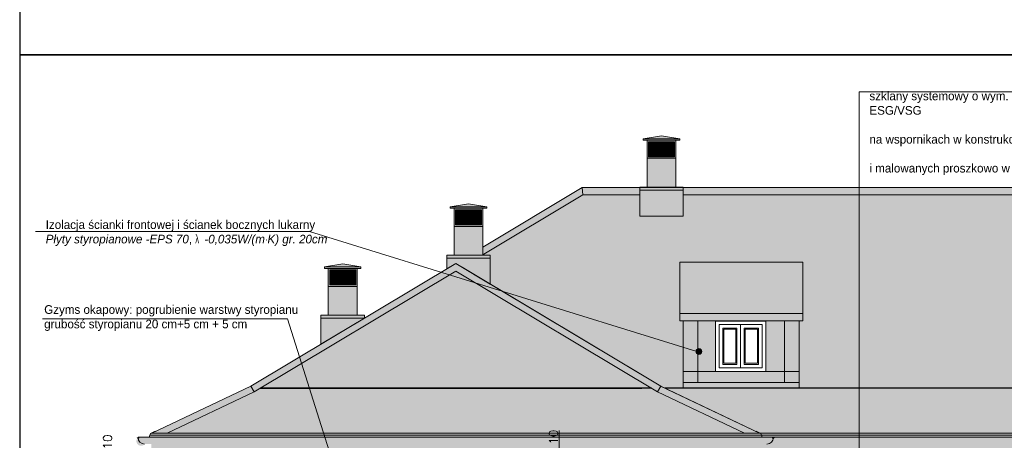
# Model space of a CAD drawing. Header units: millimetres. Extents: x -740 to 33545, y 5178 to 22494.
# Tile 20 of 250: x -740 to 622, y 12010 to 12593. Entities that reach past the tile are written whole.
import ezdxf
from ezdxf.lldxf.tags import DXFTag

# ---------------------------------------------------------------- set-up
doc = ezdxf.new("R2010")
doc.units = ezdxf.units.MM
doc.header["$MEASUREMENT"] = 0
doc.layers.get('Defpoints').update_dxf_attribs({"color": 252})
doc.layers.add('a3', color=252, linetype='Continuous', lineweight=30, plot=False)
for name, color, linetype, lineweight in [('A_l.widokowa', 252, 'Continuous', 18), ('A_linie widokowe', 252, 'Continuous', 18), ('l.przerywana', 252, 'ICAD_ISO03W100', 5), ('l.widokowa', 252, 'Continuous', 15), ('l.wypeĹ‚nien', 252, 'Continuous', 5), ('wymiarowanie', 252, 'Continuous', 9)]:
    doc.layers.add(name, color=color, linetype=linetype, lineweight=lineweight)
doc.styles.add('styl2', font='simplex.shx')
tags = doc.linetypes.add('ICAD_ISO03W100', pattern=[30, 12, -18]).pattern_tags.tags
tags[6:7] = [DXFTag(74, 4), DXFTag(75, 0), DXFTag(340, '0'), DXFTag(46, 1.0), DXFTag(50, 0.0), DXFTag(44, 0.0), DXFTag(45, 0.0)]
tags[4:5] = [DXFTag(74, 4), DXFTag(75, 0), DXFTag(340, '0'), DXFTag(46, 1.0), DXFTag(50, 0.0), DXFTag(44, 0.0), DXFTag(45, 0.0)]
doc.dimstyles.new('Skala 1-50', dxfattribs={"dimtxt": 12, "dimasz": 5, "dimexe": 1, "dimexo": 1, "dimgap": 1.5, "dimtad": 1, "dimdec": 1, "dimrnd": 0.5, "dimtxsty": 'styl2', "dimblk": 'ARCHTICK', "dimcen": 5, "dimadec": 0, "dimazin": 0, "dimtfac": 1, "dimtdec": 1, "dimtmove": 1, "dimatfit": 3, "dimldrblk": 'ARCHTICK', "dimfxl": 0, "dimlwd": -1, "dimlwe": -1, "dimarcsym": 0})
pattern_1 = [(274.9697, (15.64, 17), (-16.99985222, 204.000017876), [15.699024, -376.776457]), (180, (17, 1.36), (-17, -17), [1.36, -15.64]), (0, (0, 0), (17, 17), [4.76, -12.24]), (90, (4.76, 0), (-17, 17), [1.7, -15.3]), (270, (15.64, 1.7), (17, -17), [1.7, -15.3]), (0, (15.64, 0), (17, 17), [1.36, -15.64]), (0, (0, 1.36), (17, 17), [3.4, -13.6]), (85.0303, (3.4, 1.36), (16.99985222, 204.000017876), [15.699024, -376.776457]), (52.6961, (3.4, 2.21), (-220.999760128, -289.00018261), [4.488136, -444.32475]), (18.4349, (6.12, 5.78), (34.0000074, 16.9999729), [4.300694, -49.458015]), (341.5651, (10.2, 7.14), (-34.0000074, 16.9999729), [4.300694, -49.458015]), (307.3039, (14.28, 5.78), (220.999760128, -289.00018261), [4.488136, -444.32475]), (20.2249, (6.97, 4.59), (-186.999953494, -68.000141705), [3.442245, -340.781524]), (339.7751, (10.2, 5.78), (186.999953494, -68.000141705), [3.442245, -340.781524]), (307.4054, (13.43, 4.59), (170.000169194, -220.999871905), [3.638153, -360.177725]), (52.5946, (4.76, 1.7), (-170.000169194, -220.999871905), [3.638153, -360.177725])]

# ---------------------------------------------------------------- blocks, each defined once
blk = doc.blocks.new('_ArchTick')
at = {"color": 0, "linetype": 'ByBlock', "const_width": 0.15}
blk.add_lwpolyline([(-0.5, -0.5), (0.5, 0.5)], dxfattribs=at)
blk = doc.blocks.new('*D1934')
at = {"layer": 'Defpoints', "color": 0}
for p in [(-19.2, 11996.9), (-19.2, 11987.1), (6.5, 11987.1)]:
    blk.add_point(p, dxfattribs=at)
at = {"layer": 'wymiarowanie', "color": 0}
for p, q in [((6.5, 11996.9), (6.5, 12024.1)), ((-3.5, 11996.9), (7.5, 11996.9)), ((6.5, 11996.9), (6.5, 11987.1)), ((-3.5, 11987.1), (7.5, 11987.1))]:
    blk.add_line(p, q, dxfattribs=at)
at = {"layer": 'wymiarowanie', "color": 0, "xscale": 5, "yscale": 5, "zscale": 5}
for p, rotation in [((6.5, 11996.9), 90), ((6.5, 11987.1), 270)]:
    blk.add_blockref('_ArchTick', p, dxfattribs=dict(at, rotation=rotation))
at = {"layer": 'wymiarowanie', "color": 0, "insert": (-1.3, 12014.8), "char_height": 12, "attachment_point": 5, "rotation": 90, "style": 'styl2'}
blk.add_mtext('10', dxfattribs=at)
blk = doc.blocks.new('*D1939')
at = {"layer": 'Defpoints', "color": 0}
for p in [(-609.9, 11996.9), (-576.4, 11996.9), (-576.4, 11987.1)]:
    blk.add_point(p, dxfattribs=at)
at = {"layer": 'wymiarowanie', "color": 0}
for p, q in [((-599.9, 11996.9), (-610.9, 11996.9)), ((-609.9, 11987.1), (-609.9, 11996.9)), ((-599.9, 11987.1), (-610.9, 11987.1))]:
    blk.add_line(p, q, dxfattribs=at)
at = {"layer": 'wymiarowanie', "color": 0, "xscale": 5, "yscale": 5, "zscale": 5}
for p, rotation in [((-609.9, 11996.9), 90), ((-609.9, 11987.1), 270)]:
    blk.add_blockref('_ArchTick', p, dxfattribs=dict(at, rotation=rotation))
at = {"layer": 'wymiarowanie', "color": 0, "insert": (-618.1, 12008.2), "char_height": 12, "attachment_point": 5, "rotation": 90, "style": 'styl2'}
blk.add_mtext('10', dxfattribs=at)
blk = doc.blocks.new('kominek')
at = {"layer": 'l.wypeĹ‚nien'}
h = blk.add_hatch(dxfattribs=at)
h.set_pattern_fill('ANSI37', color=256, scale=10, style=0)
h.set_pattern_definition([(45, (0, 10), (-0.88388348, 0.88388348), []), (135, (0, 10), (-0.88388348, -0.88388348), [])])
h.paths.add_polyline_path([(4702.4, 10862.6), (4738.4, 10862.6), (4738.4, 10841.6), (4702.4, 10841.6)])
at = {"layer": 'A_l.widokowa', "color": 7}
for p, q in [((4695.1, 10866.6), (4720.4, 10870.9)), ((4745.7, 10866.6), (4720.4, 10870.9)), ((4695.1, 10866.6), (4720.4, 10866.6)), ((4745.7, 10866.6), (4720.4, 10866.6))]:
    blk.add_line(p, q, dxfattribs=at)
for points in [[(4700.4, 10864.6), (4695.1, 10864.6), (4695.1, 10866.6)], [(4740.4, 10864.6), (4745.7, 10864.6), (4745.7, 10866.6)]]:
    blk.add_lwpolyline(points, dxfattribs=at)
for points in [[(4700.4, 10864.6), (4740.4, 10864.6), (4740.4, 10839.6), (4700.4, 10839.6)], [(4702.4, 10862.6), (4738.4, 10862.6), (4738.4, 10841.6), (4702.4, 10841.6)]]:
    blk.add_lwpolyline(points, close=True, dxfattribs=at)
at = {"layer": 'A_l.widokowa'}
blk.add_lwpolyline([(4700.4, 10839.6), (4740.4, 10839.6), (4740.4, 10799.6), (4700.4, 10799.6)], close=True, dxfattribs=at)

msp = doc.modelspace()

# ---------------------------------------------------------------- hatches: boundary and pattern name
at = {"layer": 'l.wypeĹ‚nien'}
h = msp.add_hatch(color=256, dxfattribs=at)
h.paths.add_polyline_path([(128.14, 12360.92), (168.14, 12360.92), (168.14, 12370.42), (168.14, 12400.92), (128.14, 12400.92), (128.14, 12370.42)])
h.paths.add_polyline_path([(128.14, 12400.92), (168.14, 12400.92), (168.14, 12425.92), (128.14, 12425.92)])
h.paths.add_polyline_path([(130.14, 12423.92), (130.14, 12402.92), (166.14, 12402.92), (166.14, 12423.92)], flags=16)
h.paths.add_polyline_path([(122.8, 12427.92), (148.14, 12432.19), (173.49, 12427.92), (148.14, 12427.92)])
h.paths.add_polyline_path([(122.8, 12427.92), (148.14, 12427.92), (173.49, 12427.92), (173.49, 12425.92), (168.14, 12425.92), (128.14, 12425.92), (122.8, 12425.92)])
h = msp.add_hatch(color=256, dxfattribs=at)
h.paths.add_polyline_path([(38.61, 12360.32), (-420.14, 12085.31), (-556.93, 12020.48), (-557.9, 12020.48), (-558.81, 12020.05), (-560.13, 12015.14), (-575.16, 12014.85), (-576.04, 12014.11, 1.0911684), (-567.04, 12005.11), (-557.56, 12005.11), (-557.56, 11996.93), (2523.58, 11996.93), (2524.25, 12005.11), (2533.07, 12005.11, 0.4399017), (2541.83, 12014.66), (2541.32, 12014.86), (2526.67, 12014.85), (2524.84, 12020.05), (2522.96, 12020.48), (2386.16, 12085.31), (1927.42, 12360.32)])
h.paths.add_polyline_path([(841.28, 12175.76), (1101.41, 12175.76), (1101.41, 12082.59), (841.28, 12082.59)], flags=16)
h.paths.add_polyline_path([(178.34, 12175.76), (338.56, 12175.76), (338.56, 12082.59), (178.34, 12082.59)], flags=16)
h.paths.add_polyline_path([(1617.67, 12175.76), (1777.05, 12175.76), (1777.05, 12082.59), (1617.67, 12082.59)], flags=16)
h = msp.add_hatch(dxfattribs=at)
h.set_pattern_fill('SPANTILE', color=256, scale=17, style=0)
h.set_pattern_definition(pattern_1)
h.paths.add_polyline_path([(2090.83, 12251.86), (1813, 12085.31), (1676.21, 12020.48), (283.89, 12020.48), (147.1, 12085.31), (-88.82, 12226.74), (-88.82, 12262.71), (-88.82, 12266.71), (-100.04, 12266.71), (39.43, 12350.32), (118.14, 12350.32), (118.14, 12320.94), (178.14, 12320.94), (178.14, 12350.32), (754.64, 12350.32), (754.64, 12332.42), (744.64, 12332.42), (744.64, 12328.42), (804.64, 12328.42), (804.64, 12332.42), (794.64, 12332.42), (794.64, 12333.87), (838.6, 12333.87), (838.6, 12350.32), (1105.91, 12350.32), (1105.91, 12332.42), (1095.91, 12332.42), (1095.91, 12328.42), (1095.91, 12292.45), (1155.91, 12292.45), (1155.91, 12328.42), (1155.91, 12332.42), (1145.91, 12332.42), (1145.91, 12350.32), (1722.39, 12350.32), (1722.39, 12346.81), (1722.39, 12310.84), (1782.39, 12310.84), (1782.39, 12346.81), (1782.39, 12350.32), (1926.6, 12350.32)])
h.paths.add_polyline_path([(841.28, 12175.76), (1101.41, 12175.76), (1101.41, 12082.59), (841.28, 12082.59)], flags=16)
h.paths.add_polyline_path([(178.34, 12175.76), (338.56, 12175.76), (338.56, 12082.59), (178.34, 12082.59)], flags=16)
h.paths.add_polyline_path([(1617.67, 12175.76), (1777.05, 12175.76), (1777.05, 12082.59), (1617.67, 12082.59)], flags=16)
h.paths.add_polyline_path([(836.28, 12186.02), (1106.41, 12186.02), (1106.41, 12175.76), (836.28, 12175.76)], flags=16)
h.paths.add_polyline_path([(804.64, 12328.42), (744.64, 12328.42), (744.64, 12292.45), (804.64, 12292.45)], flags=16)
h.paths.add_polyline_path([(173.34, 12186.02), (343.56, 12186.02), (343.56, 12175.76), (173.34, 12175.76)], flags=16)
h.paths.add_polyline_path([(1612.67, 12186.02), (1782.05, 12186.02), (1782.05, 12175.76), (1612.67, 12175.76)], flags=16)
h = msp.add_hatch(color=256, dxfattribs=at)
h.paths.add_polyline_path([(-138.82, 12266.71), (-98.82, 12266.71), (-98.82, 12276.22), (-98.82, 12306.71), (-138.82, 12306.71), (-138.82, 12276.22)])
h.paths.add_polyline_path([(-138.82, 12306.71), (-98.82, 12306.71), (-98.82, 12331.71), (-138.82, 12331.71)])
h.paths.add_polyline_path([(-136.82, 12329.71), (-136.82, 12308.71), (-100.82, 12308.71), (-100.82, 12329.71)], flags=16)
h.paths.add_polyline_path([(-144.16, 12333.71), (-118.82, 12337.98), (-93.47, 12333.71), (-118.82, 12333.71)])
h.paths.add_polyline_path([(-144.16, 12333.71), (-118.82, 12333.71), (-93.47, 12333.71), (-93.47, 12331.71), (-98.82, 12331.71), (-138.82, 12331.71), (-144.16, 12331.71)])
h = msp.add_hatch(color=256, dxfattribs=at)
h.paths.add_polyline_path([(-136.52, 12255.33), (-88.82, 12226.74), (-88.82, 12262.71), (-148.82, 12262.71), (-148.82, 12247.96)])
h.paths.add_polyline_path([(-148.82, 12266.71), (-138.82, 12266.71), (-100.04, 12266.71), (-98.82, 12266.71), (-88.82, 12266.71), (-88.82, 12262.71), (-148.82, 12262.71)])
h = msp.add_hatch(color=256, dxfattribs=at)
h.paths.add_polyline_path([(-312.92, 12183.56), (-272.92, 12183.56), (-272.92, 12193.07), (-272.92, 12223.56), (-312.92, 12223.56), (-312.92, 12193.07)])
h.paths.add_polyline_path([(-312.92, 12223.56), (-272.92, 12223.56), (-272.92, 12248.56), (-312.92, 12248.56)])
h.paths.add_polyline_path([(-310.92, 12246.56), (-310.92, 12225.56), (-274.92, 12225.56), (-274.92, 12246.56)], flags=16)
h.paths.add_polyline_path([(-318.26, 12250.56), (-292.92, 12254.83), (-267.57, 12250.56), (-292.92, 12250.56)])
h.paths.add_polyline_path([(-318.26, 12250.56), (-292.92, 12250.56), (-267.57, 12250.56), (-267.57, 12248.56), (-272.92, 12248.56), (-312.92, 12248.56), (-318.26, 12248.56)])
h = msp.add_hatch(dxfattribs=at)
h.set_pattern_fill('SPANTILE', color=256, scale=17, style=0)
h.set_pattern_definition(pattern_1)
h.paths.add_polyline_path([(-535.93, 12020.48), (262.89, 12020.48), (142.47, 12077.59), (-136.52, 12244.84), (-415.51, 12077.59)])
h = msp.add_hatch(color=256, dxfattribs=at)
h.paths.add_polyline_path([(-322.92, 12143.59), (-262.92, 12179.56), (-322.92, 12179.56)])
h.paths.add_polyline_path([(-322.92, 12183.56), (-262.92, 12183.56), (-262.92, 12179.56), (-322.92, 12179.56)])
h = msp.add_hatch(color=256, dxfattribs=at)
h.paths.add_polyline_path([(292.32, 12175.58), (318.56, 12175.58), (318.56, 12105.58), (292.32, 12105.58)])
h.paths.add_polyline_path([(198.34, 12175.76), (222.89, 12175.76), (222.89, 12105.58), (198.34, 12105.58)])
h = msp.add_hatch(color=256, dxfattribs=at)
h.paths.add_polyline_path([(198.34, 12090.58), (318.56, 12090.58), (318.56, 12105.58), (292.32, 12105.58), (222.89, 12105.58), (198.34, 12105.58)])
h.paths.add_polyline_path([(338.56, 12082.59), (338.56, 12090.58), (318.56, 12090.58), (198.34, 12090.58), (178.34, 12090.58), (178.34, 12082.59)])
h.paths.add_polyline_path([(178.34, 12090.58), (198.34, 12090.58), (198.34, 12105.58), (178.34, 12105.58)])
h.paths.add_polyline_path([(318.56, 12090.58), (338.56, 12090.58), (338.56, 12105.58), (318.56, 12105.58)])
at = {"layer": 'wymiarowanie'}
h = msp.add_hatch(dxfattribs=at)
h.set_pattern_fill('SPANTILE', color=256, scale=10, style=0)
h.set_pattern_definition([(274.9697, (9.2, 10), (-9.99991307, 120.000010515), [9.23472, -221.63321]), (180, (10, 0.8), (-10, -10), [0.8, -9.2]), (0, (0, 0), (10, 10), [2.8, -7.2]), (90, (2.8, 0), (-10, 10), [1, -9]), (270, (9.2, 1), (10, -10), [1, -9]), (0, (9.2, 0), (10, 10), [0.8, -9.2]), (0, (0, 0.8), (10, 10), [2, -8]), (85.0303, (2, 0.8), (9.99991307, 120.000010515), [9.23472, -221.63321]), (52.6961, (2, 1.3), (-129.999858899, -170.000107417), [2.64008, -261.3675]), (18.4349, (3.6, 3.4), (20.00000435, 9.999984), [2.52982, -29.09295]), (341.5651, (6, 4.2), (-20.00000435, 9.999984), [2.52982, -29.09295]), (307.3039, (8.4, 3.4), (129.999858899, -170.000107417), [2.64008, -261.3675]), (20.2249, (4.1, 2.7), (-109.999972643, -40.000083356), [2.02485, -200.45972]), (339.7751, (6, 3.4), (109.999972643, -40.000083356), [2.02485, -200.45972]), (307.4054, (7.9, 2.7), (100.000099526, -129.99992465), [2.14009, -211.86925]), (52.5946, (2.8, 1), (-100.000099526, -129.99992465), [2.14009, -211.86925])])
h.paths.add_polyline_path([(-127.77, 12250.09), (39.43, 12350.32), (1926.6, 12350.32), (2090.83, 12251.86), (1813, 12085.31), (1676.21, 12020.48), (283.89, 12020.48), (147.1, 12085.31)])
h.paths.add_polyline_path([(841.28, 12175.76), (1101.41, 12175.76), (1101.41, 12082.59), (841.28, 12082.59)], flags=16)
h.paths.add_polyline_path([(178.34, 12175.76), (338.56, 12175.76), (338.56, 12082.59), (178.34, 12082.59)], flags=16)
h.paths.add_polyline_path([(1617.67, 12175.76), (1777.05, 12175.76), (1777.05, 12082.59), (1617.67, 12082.59)], flags=16)
h.paths.add_polyline_path([(836.28, 12186.02), (1106.41, 12186.02), (1106.41, 12175.76), (836.28, 12175.76)], flags=16)
h.paths.add_polyline_path([(173.34, 12186.02), (343.56, 12186.02), (343.56, 12175.76), (173.34, 12175.76)], flags=16)
h.paths.add_polyline_path([(1612.67, 12186.02), (1782.05, 12186.02), (1782.05, 12175.76), (1612.67, 12175.76)], flags=16)
h.paths.add_polyline_path([(1697.21, 12020.48), (1817.63, 12077.59), (2099.58, 12246.62), (2381.98, 12077.38), (2501.95, 12020.48)])
h = msp.add_hatch(color=256, dxfattribs=at)
h.paths.add_polyline_path([(178.34, 12105.58), (198.34, 12105.58), (198.34, 12175.76), (178.34, 12175.76)])
h.paths.add_polyline_path([(318.56, 12105.58), (338.56, 12105.58), (338.56, 12175.76), (318.56, 12175.76)])
at = {"layer": 'wymiarowanie', "ltscale": 0.3}
msp.add_hatch(color=256, dxfattribs=at).paths.add_polyline_path([(195.98, 12133.49, -1), (204.05, 12133.49, -1)])

# ---------------------------------------------------------------- linework, layer by layer
at = {"layer": 'a3'}
for points in [[(-739.79, 14029.38), (-739.79, 12544.38), (1360.21, 12544.38), (1360.21, 14029.38), (-739.79, 14029.38)], [(-739.79, 12544.38), (-739.79, 11059.38), (1360.21, 11059.38), (1360.21, 12544.38), (-739.79, 12544.38)]]:
    msp.add_lwpolyline(points, dxfattribs=at)
at = {"layer": 'A_l.widokowa'}
msp.add_lwpolyline([(118.14, 12356.91), (178.14, 12356.91), (178.14, 12320.94), (118.14, 12320.94)], close=True, dxfattribs=at)
at = {"layer": 'A_linie widokowe'}
for points in [[(178.14, 12360.92), (118.14, 12360.92), (118.14, 12356.91), (178.14, 12356.91)], [(-88.82, 12266.71), (-148.82, 12266.71), (-148.82, 12262.71), (-88.82, 12262.71)], [(-322.92, 12183.56), (-262.92, 12183.56), (-262.92, 12179.56), (-322.92, 12179.56)], [(-322.92, 12143.59), (-262.92, 12179.56), (-262.92, 12179.56), (-322.92, 12179.56)]]:
    msp.add_lwpolyline(points, close=True, dxfattribs=at)
at = {"layer": 'A_linie widokowe', "linetype": 'Continuous', "lineweight": -2}
for points in [[(-407.17, 12082.59), (121.02, 12082.59), (121.02, 12082.59)], [(134.13, 12082.59), (-407.17, 12082.59)], [(984.52, 12082.59), (152.93, 12082.59)]]:
    msp.add_lwpolyline(points, dxfattribs=at)
at = {"layer": 'l.przerywana', "ltscale": 0.2}
for p, q in [((198.34, 12175.76), (198.34, 12090.58)), ((318.56, 12175.76), (318.56, 12090.58))]:
    msp.add_line(p, q, dxfattribs=at)
at = {"layer": 'l.widokowa'}
for p, q in [((38.61, 12360.32), (754.64, 12360.32)), ((38.61, 12360.32), (39.43, 12350.32)), ((328.56, 12257.13), (188.34, 12257.13)), ((343.56, 12186.02), (173.34, 12186.02)), ((178.34, 12175.76), (178.34, 12082.59)), ((328.56, 12175.76), (188.34, 12175.76)), ((338.56, 12175.76), (338.56, 12082.59)), ((-415.51, 12077.59), (-420.14, 12085.31)), ((142.47, 12077.59), (147.1, 12085.31)), ((-576.04, 12014.11), (-577.24, 12013.42)), ((303, 12014.11), (304.2, 12013.42))]:
    msp.add_line(p, q, dxfattribs=at)
at = {"layer": 'l.widokowa', "ltscale": 0.3}
for p, q in [((338.56, 12105.58), (178.34, 12105.58)), ((-556.93, 12020.48), (-419.8, 12085.51)), ((283.89, 12020.48), (146.77, 12085.51)), ((338.56, 12090.58), (178.34, 12090.58))]:
    msp.add_line(p, q, dxfattribs=at)
for points in [[(-98.82, 12277.94), (38.61, 12360.32)], [(-100.04, 12266.71), (39.43, 12350.32)], [(-420.14, 12085.31), (-136.52, 12255.33)], [(147.1, 12085.31), (-136.52, 12255.33)], [(-415.51, 12077.59), (-136.52, 12244.84)], [(142.47, 12077.59), (-136.52, 12244.84)]]:
    msp.add_lwpolyline(points, dxfattribs=at)
at = {"layer": 'l.widokowa'}
for points in [[(1782.39, 12350.32), (1926.6, 12350.32), (2090.83, 12251.86), (1813, 12085.31), (1676.21, 12020.48), (283.89, 12020.48), (147.1, 12085.31), (-127.77, 12250.09)], [(39.43, 12350.32), (-100.04, 12266.71)], [(39.43, 12350.32), (-100.04, 12266.71)], [(-100.04, 12266.71), (39.43, 12350.32), (118.14, 12350.32)], [(118.14, 12350.32), (39.43, 12350.32)], [(754.64, 12350.32), (178.14, 12350.32)], [(178.14, 12350.32), (754.64, 12350.32)], [(-535.93, 12020.48), (262.89, 12020.48), (142.47, 12077.59), (-136.52, 12244.84), (-415.51, 12077.59), (-535.93, 12020.48)], [(-535.93, 12020.48), (-415.51, 12077.59)], [(262.89, 12020.48), (142.47, 12077.59)], [(-552.28, 12023.09), (-558.81, 12020.05), (-560.64, 12014.85)], [(-552.28, 12023.09), (-558.81, 12020.05), (-560.64, 12014.85)], [(-559.65, 12017.67), (984.52, 12017.67)], [(-557.9, 12020.48), (2522.96, 12020.48)], [(279.24, 12023.09), (285.77, 12020.05), (287.6, 12014.85)], [(279.24, 12023.09), (285.77, 12020.05), (287.6, 12014.85)], [(-575.16, 12014.85), (984.52, 12014.85)]]:
    msp.add_lwpolyline(points, dxfattribs=at)
for points in [[(173.34, 12257.13), (343.56, 12257.13), (343.56, 12175.76), (173.34, 12175.76)], [(178.34, 12175.76), (338.56, 12175.76), (338.56, 12082.59), (178.34, 12082.59)], [(292.32, 12175.58), (222.89, 12175.58), (222.89, 12105.58), (292.32, 12105.58)]]:
    msp.add_lwpolyline(points, close=True, dxfattribs=at)
for centre in [(-575.29, 12014.11), (302.25, 12014.11)]:
    msp.add_circle(centre, 0.75, dxfattribs=at)
for centre, start, end in [((-567.04, 12014.11), 180, 270), ((294, 12014.11), 270, 0)]:
    msp.add_arc(centre, 9, start, end, dxfattribs=at)
at = {"layer": 'l.wypeĹ‚nien'}
for p, q in [((421.52, 11964.83), (421.52, 12492.72)), ((421.52, 12492.72), (1069.39, 12492.72))]:
    msp.add_line(p, q, dxfattribs=at)
msp.add_lwpolyline([(-148.82, 12262.71), (-148.82, 12247.96), (-136.52, 12255.33), (-88.82, 12226.74), (-88.82, 12262.71), (-148.82, 12262.71)], dxfattribs=at)
for points in [[(227.89, 12170.58), (257.6, 12170.58), (257.6, 12110.58), (227.89, 12110.58)], [(232.89, 12165.58), (252.6, 12165.58), (252.6, 12115.58), (232.89, 12115.58)], [(287.32, 12170.58), (257.6, 12170.58), (257.6, 12110.58), (287.32, 12110.58)], [(282.32, 12165.58), (262.6, 12165.58), (262.6, 12115.58), (282.32, 12115.58)], [(234.39, 12164.08), (251.1, 12164.08), (251.1, 12117.08), (234.39, 12117.08)], [(280.82, 12164.08), (264.1, 12164.08), (264.1, 12117.08), (280.82, 12117.08)]]:
    msp.add_lwpolyline(points, close=True, dxfattribs=at)
at = {"layer": 'wymiarowanie'}
msp.add_line((-369.48, 12178.58), (-308.77, 11987.09), dxfattribs=at)
for points in [[(-717.86, 12299.57), (-338.66, 12299.57), (196.86, 12133.17)], [(-708.14, 12178.58), (-369.48, 12178.58)]]:
    msp.add_lwpolyline(points, dxfattribs=at)
for points in [[(173.34, 12186.02), (343.56, 12186.02), (343.56, 12175.76), (173.34, 12175.76)], [(287.32, 12170.58), (227.89, 12170.58), (227.89, 12110.58), (287.32, 12110.58)]]:
    msp.add_lwpolyline(points, close=True, dxfattribs=at)
at = {"layer": 'wymiarowanie', "ltscale": 0.3}
msp.add_circle((200.01, 12133.49), 4.04, dxfattribs=at)

# ---------------------------------------------------------------- block references
at = {"layer": 'l.wypeĹ‚nien', "xscale": -1}
for p in [(4868.54, 1561.28), (4601.58, 1467.07)]:
    msp.add_blockref('kominek', p, dxfattribs=at)
at = {"layer": 'l.wypeĹ‚nien'}
msp.add_blockref('kominek', (-5013.32, 1383.93), dxfattribs=at)

# ---------------------------------------------------------------- texts
at = {"layer": 'wymiarowanie', "char_height": 12, "attachment_point": 1}
for s, insert, width in [('\\pi621.52874;{\\fCentury Gothic|b0|i0|c238|p34;}\\P{\\fCentury Gothic|b0|i0|c238|p34;Daszek szklany systemowy o wym. 255 x 120 cm wykonany ze szkła }{\\fCentury Gothic|b0|i0|c238|p34;bezpiecznego 6.6.3 ESG/VSG}\\P{\\fCentury Gothic|b0|i0|c238|p34;mocowany na wspornikach w konstrukcji stalowej }\\P{\\fCentury Gothic|b0|i0|c238|p34;ocynkowancy i malowanych proszkowo w kolorze RAL 7016}', (435.83, 12533.27), 621.5287), ('{\\fCentury Gothic|b0|i0|c238|p34;Izolacja ścianki frontowej i ścianek bocznych }{\\fCentury Gothic|b0|i0|c238|p34;lukarny }\\P{\\fCentury Gothic|b0|i1|c0|p34;Płyty styropianowe -EPS 70}{\\fCentury Gothic|b0|i0|c238|p34;, }{\\fCentury Gothic|b0|i0|c238|p34;\\W0.60000x;λ }{\\fCentury Gothic|b0|i1|c0|p34; -0,035W/(m}{\\fArial|b0|i0|c0|p34;\\W0.60000x;·}{\\fCentury Gothic|b0|i1|c238|p34;K) gr. }{\\fCentury Gothic|b0|i1|c238|p34;20cm}\\P\\pi409.93942;{\\fCentury Gothic|b0|i0|c238|p34;\\H1.00000x; }', (-703.8, 12315.07), 409.9394), ('{\\fCentury Gothic|b0|i0|c238|p34;Gzyms okapowy: pogrubienie warstwy styropianu}\\P{\\fCentury Gothic|b0|i0|c238|p34;grubość styropianu 20 cm+5 cm + 5 cm}\\P\\pi621.52874;{\\fCentury Gothic|b0|i0|c238|p34;\\H1.00000x; }', (-705.87, 12197.49), 621.5287)]:
    msp.add_mtext(s, dxfattribs=dict(at, insert=insert, width=width))

# ---------------------------------------------------------------- dimensions: what is measured, and where the dimension line sits
at = {"layer": 'wymiarowanie'}
for base, p1, p2, override, picture, middle in [((-609.93, 11996.93), (-576.42, 11987.09), (-576.42, 11996.93), {"dimtmove": 1, "dimfxl": 10}, '*D1939', (-610.31, 12008.15)), ((6.5, 11987.09), (-19.24, 11996.93), (-19.24, 11987.09), {"dimtmove": 0, "dimfxl": 10}, '*D1934', (6.5, 12014.85))]:
    dim = msp.add_linear_dim(base=base, p1=p1, p2=p2, angle=90, dimstyle='Skala 1-50', override=override, dxfattribs=at)
    dim.commit()
    dim.dimension.update_dxf_attribs({"geometry": picture, "text_midpoint": middle, "dimtype": 160})

doc.saveas('drawing.dxf')
